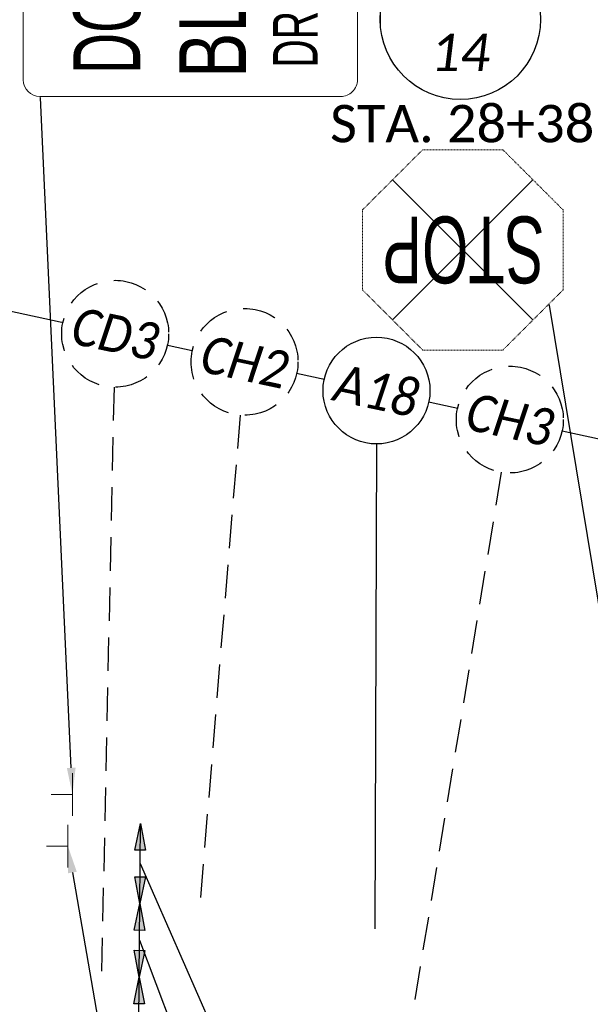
# Model space of a CAD drawing. Header units: feet. Extents: x 2241205 to 2250852, y 595253 to 597159.
# Tile 21 of 32: x 2246109 to 2246195, y 596236 to 596384. Entities that reach past the tile are written whole.
import ezdxf
from ezdxf import colors
from ezdxf.entities.mleader import LeaderData, LeaderLine
from ezdxf.enums import TextEntityAlignment as Align
from ezdxf.math import Vec2, Vec3

# ---------------------------------------------------------------- set-up
doc = ezdxf.new("R2010")
doc.units = ezdxf.units.FT
doc.header["$MEASUREMENT"] = 0
doc.set_wipeout_variables(frame=1)
doc.linetypes.add('DASHED2', pattern=[0.375, 0.25, -0.125])
doc.linetypes.add('HIDDEN2', pattern=[0.1875, 0.125, -0.0625])
for name, color, linetype in [('MT_P_Edge_Line', 7, 'Continuous'), ('PM_P_Text', 7, 'Continuous'), ('SN_P_Signs', 120, 'Continuous'), ('SN_P_Text', 7, 'Continuous'), ('SN_X_Public', 3, 'Continuous'), ('SN_X_Text', 7, 'Continuous'), ('TX_P_20', 7, 'Continuous')]:
    doc.layers.add(name, color=color, linetype=linetype)
doc.layers.add('SC_Scratch1', color=7, linetype='Continuous', plot=False)
doc.styles.add('P_Slanted_Normal', font='calibrii.ttf', dxfattribs={"height": 0.14})
doc.styles.get("Standard").update_dxf_attribs({"font": 'arial.ttf'})
doc.styles.add('Straight-Normal', font='font30.shx', dxfattribs={"height": 0.14})
doc.styles.add('X_Straight_Normal', font='calibril.ttf', dxfattribs={"height": 0.14})

# ---------------------------------------------------------------- blocks, each defined once
blk = doc.blocks.new('*U1223')
blk.add_wipeout([(-0.1996, 0.0154), (-0.1979, 0.0302), (-0.1946, 0.0468), (-0.1907, 0.0607), (-0.1856, 0.075), (-0.1791, 0.0893), (-0.1718, 0.1028), (-0.1639, 0.1149), (-0.1564, 0.1249), (-0.1478, 0.1351), (-0.1377, 0.1454), (-0.1256, 0.1559), (-0.115, 0.1639), (-0.1058, 0.1699), (-0.0947, 0.1764), (-0.083, 0.1822), (-0.0703, 0.1875), (-0.056, 0.1922), (-0.0388, 0.1964), (-0.024, 0.1988), (-0.0082, 0.2001), (0.0001, 0.2003), (0.0146, 0.1997), (0.0292, 0.1981), (0.0462, 0.1949), (0.0605, 0.1909), (0.0744, 0.1859), (0.0908, 0.1785), (0.1029, 0.1718), (0.114, 0.1647), (0.1255, 0.1561), (0.1362, 0.1469), (0.1457, 0.1374), (0.1538, 0.1283), (0.1608, 0.1195), (0.1695, 0.1067), (0.1766, 0.0945), (0.1828, 0.082), (0.188, 0.0691), (0.1919, 0.0576), (0.1951, 0.0455), (0.1971, 0.0355), (0.1987, 0.025), (0.2, 0.012), (0.2003, 0), (0.1999, -0.0132), (0.1985, -0.027), (0.1963, -0.0398), (0.1937, -0.0512), (0.1904, -0.0623), (0.1864, -0.0732), (0.1826, -0.0823), (0.1764, -0.0948), (0.1705, -0.1052), (0.1641, -0.1148), (0.1555, -0.1262), (0.1478, -0.1352), (0.1417, -0.1415), (0.1327, -0.15), (0.1263, -0.1555), (0.1155, -0.1636), (0.1013, -0.1727), (0.0864, -0.1807), (0.0754, -0.1855), (0.063, -0.1901), (0.0466, -0.1947), (0.038, -0.1966), (0.0258, -0.1986), (0.0166, -0.1995), (0.0072, -0.2001), (0.0001, -0.2002), (-0.0041, -0.2002), (-0.0117, -0.1999), (-0.0185, -0.1994), (-0.0265, -0.1985), (-0.0345, -0.1972), (-0.043, -0.1955), (-0.0517, -0.1934), (-0.0617, -0.1905), (-0.0771, -0.1848), (-0.0902, -0.1787), (-0.1007, -0.173), (-0.1125, -0.1656), (-0.1219, -0.1588), (-0.1332, -0.1494), (-0.146, -0.137), (-0.1551, -0.1266), (-0.1646, -0.1139), (-0.171, -0.1041), (-0.1778, -0.0919), (-0.184, -0.0788), (-0.1893, -0.0649), (-0.194, -0.0495), (-0.1968, -0.0363), (-0.1989, -0.0223), (-0.1999, -0.01), (-0.2002, 0)])
at = {"flags": 128}
blk.add_lwpolyline([(0.041, -0.1958), (0.4132, -1.973)], dxfattribs=at)
blk.add_circle((0, 0), 0.2)
at = {"style": 'P_Slanted_Normal', "width": 0.9, "flags": 8}
blk.add_attdef('ITEMTYPE', text='', height=0.14, dxfattribs=at).set_placement((0, 0), align=Align.MIDDLE_CENTER)
blk = doc.blocks.new('Dim1')
h = blk.add_hatch(color=4)
h.dxf.hatch_style = 1
h.paths.add_polyline_path([(0, 0), (-1, -0.2), (-1, 0.2)])
at = {"color": 4}
blk.add_lwpolyline([(0, 0), (-1, -0.2), (-1, 0.2), (0, 0)], dxfattribs=at)
blk = doc.blocks.new('SGN1P')
at = {"layer": 'SN_X_Public', "color": 3, "linetype": 'Continuous', "lineweight": 0}
for p, q in [((0, 0.08), (0, -0.08)), ((0, 0), (-0.08, 0))]:
    blk.add_line(p, q, dxfattribs=at)
blk = doc.blocks.new('A$C71eddef6')
at = {"layer": 'SN_P_Signs', "linetype": 'Continuous', "lineweight": 0}
for p, q in [((0, -3.2), (0, 3.2)), ((0, 0), (3.2, 0))]:
    blk.add_line(p, q, dxfattribs=at)
blk = doc.blocks.new('A$C7a7cf1f7')
at = {"layer": 'SN_P_Signs', "linetype": 'Continuous', "lineweight": 13}
for p, q in [((17.5, 50), (-17.5, 50)), ((17.5, 50), (17.5, 50)), ((-20, 47.5), (-20, 2.5)), ((20, 2.5), (20, 47.5)), ((-17.5, 0), (17.5, 0))]:
    blk.add_line(p, q, dxfattribs=at)
for centre, major_axis, start_param, end_param in [((-17.5, 47.5), (-1.77, 1.77), -0.785398, 0.785398), ((17.5, 47.5), (1.77, 1.77), 5.497787, 7.068583), ((-17.5, 2.5), (1.77, 1.77), 2.356194, 3.926991), ((17.5, 2.5), (-1.77, 1.77), 2.356194, 3.926991)]:
    blk.add_ellipse(centre, major_axis=major_axis, ratio=1, start_param=start_param, end_param=end_param, dxfattribs=at)
at = {"layer": 'SN_P_Signs', "linetype": 'Continuous', "lineweight": 13, "style": 'Straight-Normal'}
for s, height, width, p in [('DO NOT', 10, 0.64, (0, 37.5)), ('BLOCK', 10, 0.76, (0, 21.67)), ('DRIVEWAY', 6.667, 0.66, (0, 9.29))]:
    blk.add_text(s, height=height, dxfattribs=dict(at, width=width)).set_placement(p, align=Align.MIDDLE_CENTER)
blk = doc.blocks.new('*U1257')
blk.add_wipeout([(-0.1997, 0.0155), (-0.198, 0.0303), (-0.1947, 0.0469), (-0.1909, 0.0608), (-0.1857, 0.0751), (-0.1793, 0.0894), (-0.1719, 0.1029), (-0.164, 0.1151), (-0.1565, 0.1251), (-0.1479, 0.1352), (-0.1378, 0.1455), (-0.1257, 0.156), (-0.1151, 0.164), (-0.1059, 0.1701), (-0.0948, 0.1766), (-0.0831, 0.1824), (-0.0703, 0.1877), (-0.0561, 0.1924), (-0.0388, 0.1966), (-0.024, 0.199), (-0.0083, 0.2003), (0.0001, 0.2004), (0.0146, 0.1999), (0.0292, 0.1983), (0.0463, 0.195), (0.0605, 0.1911), (0.0744, 0.1861), (0.0909, 0.1787), (0.103, 0.172), (0.114, 0.1649), (0.1256, 0.1562), (0.1362, 0.147), (0.1458, 0.1375), (0.1539, 0.1284), (0.1609, 0.1196), (0.1697, 0.1068), (0.1767, 0.0946), (0.1829, 0.0821), (0.1881, 0.0692), (0.192, 0.0577), (0.1952, 0.0456), (0.1973, 0.0356), (0.1989, 0.0251), (0.2001, 0.0121), (0.2004, 0.0001), (0.2, -0.0131), (0.1986, -0.027), (0.1964, -0.0398), (0.1938, -0.0512), (0.1905, -0.0622), (0.1866, -0.0732), (0.1827, -0.0823), (0.1766, -0.0948), (0.1706, -0.1052), (0.1642, -0.1148), (0.1556, -0.1263), (0.1479, -0.1352), (0.1418, -0.1416), (0.1328, -0.1501), (0.1263, -0.1555), (0.1156, -0.1637), (0.1014, -0.1728), (0.0864, -0.1808), (0.0755, -0.1856), (0.063, -0.1902), (0.0467, -0.1948), (0.0381, -0.1967), (0.0258, -0.1986), (0.0166, -0.1996), (0.0072, -0.2002), (0.0001, -0.2003), (-0.0041, -0.2003), (-0.0117, -0.2), (-0.0185, -0.1994), (-0.0265, -0.1985), (-0.0345, -0.1973), (-0.043, -0.1956), (-0.0517, -0.1935), (-0.0618, -0.1905), (-0.0772, -0.1848), (-0.0903, -0.1788), (-0.1008, -0.1731), (-0.1126, -0.1657), (-0.122, -0.1588), (-0.1333, -0.1495), (-0.1461, -0.137), (-0.1552, -0.1266), (-0.1647, -0.114), (-0.1711, -0.1041), (-0.1779, -0.0919), (-0.1841, -0.0788), (-0.1895, -0.0649), (-0.1941, -0.0495), (-0.197, -0.0363), (-0.1991, -0.0222), (-0.2001, -0.0099), (-0.2003, 0.0001)])
at = {"linetype": 'HIDDEN2', "flags": 128}
blk.add_lwpolyline([(0.0374, -0.1965), (0.4488, -2.358)], dxfattribs=at)
at = {"linetype": 'HIDDEN2'}
blk.add_circle((0, 0), 0.2, dxfattribs=at)
at = {"style": 'P_Slanted_Normal', "width": 0.9, "flags": 8}
blk.add_attdef('ITEMTYPE', text='', height=0.14, dxfattribs=at).set_placement((0, 0), align=Align.MIDDLE_CENTER)
blk = doc.blocks.new('*U1258')
blk.add_wipeout([(-0.1997, 0.0155), (-0.198, 0.0303), (-0.1947, 0.0469), (-0.1909, 0.0608), (-0.1857, 0.0751), (-0.1793, 0.0894), (-0.1719, 0.1029), (-0.164, 0.1151), (-0.1565, 0.1251), (-0.1479, 0.1352), (-0.1378, 0.1455), (-0.1257, 0.156), (-0.1151, 0.164), (-0.1059, 0.1701), (-0.0948, 0.1766), (-0.0831, 0.1824), (-0.0703, 0.1877), (-0.0561, 0.1924), (-0.0388, 0.1966), (-0.024, 0.199), (-0.0083, 0.2003), (0.0001, 0.2004), (0.0146, 0.1999), (0.0292, 0.1983), (0.0463, 0.195), (0.0605, 0.1911), (0.0744, 0.1861), (0.0909, 0.1787), (0.103, 0.172), (0.114, 0.1649), (0.1256, 0.1562), (0.1362, 0.147), (0.1458, 0.1375), (0.1539, 0.1284), (0.1609, 0.1196), (0.1697, 0.1068), (0.1767, 0.0946), (0.1829, 0.0821), (0.1881, 0.0692), (0.192, 0.0577), (0.1952, 0.0456), (0.1973, 0.0356), (0.1989, 0.0251), (0.2001, 0.0121), (0.2004, 0.0001), (0.2, -0.0131), (0.1986, -0.027), (0.1964, -0.0398), (0.1938, -0.0512), (0.1905, -0.0622), (0.1866, -0.0732), (0.1827, -0.0823), (0.1766, -0.0948), (0.1706, -0.1052), (0.1642, -0.1148), (0.1556, -0.1263), (0.1479, -0.1352), (0.1418, -0.1416), (0.1328, -0.1501), (0.1263, -0.1555), (0.1156, -0.1637), (0.1014, -0.1728), (0.0864, -0.1808), (0.0755, -0.1856), (0.063, -0.1902), (0.0467, -0.1948), (0.0381, -0.1967), (0.0258, -0.1986), (0.0166, -0.1996), (0.0072, -0.2002), (0.0001, -0.2003), (-0.0041, -0.2003), (-0.0117, -0.2), (-0.0185, -0.1994), (-0.0265, -0.1985), (-0.0345, -0.1973), (-0.043, -0.1956), (-0.0517, -0.1935), (-0.0618, -0.1905), (-0.0772, -0.1848), (-0.0903, -0.1788), (-0.1008, -0.1731), (-0.1126, -0.1657), (-0.122, -0.1588), (-0.1333, -0.1495), (-0.1461, -0.137), (-0.1552, -0.1266), (-0.1647, -0.114), (-0.1711, -0.1041), (-0.1779, -0.0919), (-0.1841, -0.0788), (-0.1895, -0.0649), (-0.1941, -0.0495), (-0.197, -0.0363), (-0.1991, -0.0222), (-0.2001, -0.0099), (-0.2003, 0.0001)])
at = {"linetype": 'HIDDEN2', "flags": 128}
blk.add_lwpolyline([(0.0254, -0.1984), (0.2589, -2.0209)], dxfattribs=at)
at = {"linetype": 'HIDDEN2'}
blk.add_circle((0, 0), 0.2, dxfattribs=at)
at = {"style": 'P_Slanted_Normal', "width": 0.9, "flags": 8}
blk.add_attdef('ITEMTYPE', text='', height=0.14, dxfattribs=at).set_placement((0, 0), align=Align.MIDDLE_CENTER)
blk = doc.blocks.new('*U1259')
blk.add_wipeout([(-0.1997, 0.0155), (-0.198, 0.0303), (-0.1947, 0.0469), (-0.1909, 0.0608), (-0.1857, 0.0751), (-0.1793, 0.0894), (-0.1719, 0.1029), (-0.164, 0.1151), (-0.1565, 0.1251), (-0.1479, 0.1352), (-0.1378, 0.1455), (-0.1257, 0.156), (-0.1151, 0.164), (-0.1059, 0.1701), (-0.0948, 0.1766), (-0.0831, 0.1824), (-0.0703, 0.1877), (-0.0561, 0.1924), (-0.0388, 0.1966), (-0.024, 0.199), (-0.0083, 0.2003), (0.0001, 0.2004), (0.0146, 0.1999), (0.0292, 0.1983), (0.0463, 0.195), (0.0605, 0.1911), (0.0744, 0.1861), (0.0909, 0.1787), (0.103, 0.172), (0.114, 0.1649), (0.1256, 0.1562), (0.1362, 0.147), (0.1458, 0.1375), (0.1539, 0.1284), (0.1609, 0.1196), (0.1697, 0.1068), (0.1767, 0.0946), (0.1829, 0.0821), (0.1881, 0.0692), (0.192, 0.0577), (0.1952, 0.0456), (0.1973, 0.0356), (0.1989, 0.0251), (0.2001, 0.0121), (0.2004, 0.0001), (0.2, -0.0131), (0.1986, -0.027), (0.1964, -0.0398), (0.1938, -0.0512), (0.1905, -0.0622), (0.1866, -0.0732), (0.1827, -0.0823), (0.1766, -0.0948), (0.1706, -0.1052), (0.1642, -0.1148), (0.1556, -0.1263), (0.1479, -0.1352), (0.1418, -0.1416), (0.1328, -0.1501), (0.1263, -0.1555), (0.1156, -0.1637), (0.1014, -0.1728), (0.0864, -0.1808), (0.0755, -0.1856), (0.063, -0.1902), (0.0467, -0.1948), (0.0381, -0.1967), (0.0258, -0.1986), (0.0166, -0.1996), (0.0072, -0.2002), (0.0001, -0.2003), (-0.0041, -0.2003), (-0.0117, -0.2), (-0.0185, -0.1994), (-0.0265, -0.1985), (-0.0345, -0.1973), (-0.043, -0.1956), (-0.0517, -0.1935), (-0.0618, -0.1905), (-0.0772, -0.1848), (-0.0903, -0.1788), (-0.1008, -0.1731), (-0.1126, -0.1657), (-0.122, -0.1588), (-0.1333, -0.1495), (-0.1461, -0.137), (-0.1552, -0.1266), (-0.1647, -0.114), (-0.1711, -0.1041), (-0.1779, -0.0919), (-0.1841, -0.0788), (-0.1895, -0.0649), (-0.1941, -0.0495), (-0.197, -0.0363), (-0.1991, -0.0222), (-0.2001, -0.0099), (-0.2003, 0.0001)])
at = {"linetype": 'HIDDEN2', "flags": 128}
blk.add_lwpolyline([(0.0094, -0.1998), (0.1139, -2.4101)], dxfattribs=at)
at = {"linetype": 'HIDDEN2'}
blk.add_circle((0, 0), 0.2, dxfattribs=at)
at = {"style": 'P_Slanted_Normal', "width": 0.9, "flags": 8}
blk.add_attdef('ITEMTYPE', text='', height=0.14, dxfattribs=at).set_placement((0, 0), align=Align.MIDDLE_CENTER)
blk = doc.blocks.new('A$Cef80335a')
at = {"layer": 'SN_X_Public', "linetype": 'HIDDEN2', "lineweight": 13}
blk.add_lwpolyline([(6, -30), (15, -21), (15, -9), (6, 0), (-6, 0), (-15, -9), (-15, -21), (-6, -30)], close=True, dxfattribs=at)
at = {"layer": 'SN_X_Public', "linetype": 'Continuous', "lineweight": 13, "style": 'Straight-Normal', "width": 0.66625}
blk.add_text('STOP', height=10, rotation=180, dxfattribs=at).set_placement((0.08, -15), align=Align.MIDDLE_CENTER)

msp = doc.modelspace()

# ---------------------------------------------------------------- linework, layer by layer
at = {"layer": 'MT_P_Edge_Line', "color": 95, "linetype": 'Continuous'}
for p, q in [((2246127.24, 596251.49), (2246127.33, 596263.49)), ((2246127.15, 596240.49), (2246127.24, 596251.49)), ((2246127.2, 596245.99), (2246153.1, 596177.48)), ((2246127.07, 596229.49), (2246127.16, 596240.49))]:
    msp.add_line(p, q, dxfattribs=at)
at = {"layer": 'SC_Scratch1'}
msp.add_line((2246107.73, 596340.3), (2246907.61, 596166.11), dxfattribs=at)
at = {"layer": 'SN_P_Signs', "color": 1, "flags": 128}
for points in [[(2246186.07, 596359.91), (2246165.07, 596338.91)], [(2246165.07, 596359.91), (2246186.07, 596338.91)]]:
    msp.add_lwpolyline(points, dxfattribs=at)
at = {"layer": 'SN_X_Public', "linetype": 'Continuous', "lineweight": 13}
for p, q in [((2246160.57, 596355.41), (2246160.57, 596355.41)), ((2246160.57, 596343.41), (2246160.57, 596343.41))]:
    msp.add_line(p, q, dxfattribs=at)

# ---------------------------------------------------------------- block references
at = {"layer": 'MT_P_Edge_Line', "color": 95}
for p, xscale, yscale, zscale, rotation in [((2246127.33, 596263.5), 3.999999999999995, 3.999999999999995, 3.999999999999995, 89.57173044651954), ((2246127.24, 596251.49), 3.999999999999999, 3.999999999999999, 3.999999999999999, 269.5717304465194), ((2246127.24, 596251.49), 3.999999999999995, 3.999999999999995, 3.999999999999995, 89.57173044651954), ((2246127.15, 596240.49), 3.999999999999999, 3.999999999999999, 3.999999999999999, 269.5717304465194), ((2246127.15, 596240.49), 3.999999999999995, 3.999999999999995, 3.999999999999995, 89.57173044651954)]:
    msp.add_blockref('Dim1', p, dxfattribs=dict(at, xscale=xscale, yscale=yscale, zscale=zscale, rotation=rotation))
at = {"layer": 'SN_X_Public', "color": 1}
for name, p, rotation in [('A$C7a7cf1f7', (2246159.8, 596392.39), 90), ('A$C71eddef6', (2246117.16, 596267.84), 180)]:
    msp.add_blockref(name, p, dxfattribs=dict(at, rotation=rotation))
at = {"layer": 'SN_X_Public', "xscale": 40, "yscale": 40, "zscale": 40}
msp.add_blockref('SGN1P', (2246116.48, 596260.09), dxfattribs=at)

# ---------------------------------------------------------------- texts
at = {"layer": 'SN_X_Text', "insert": (2246175.48, 596368.29), "char_height": 5.6, "attachment_point": 5, "style": 'X_Straight_Normal'}
msp.add_mtext('\\A1;STA. 28+38', dxfattribs=at)

# ---------------------------------------------------------------- leaders
at = {"layer": 'SN_P_Text', "linetype": 'Continuous'}
ml = msp.add_multileader_mtext('Standard', dxfattribs=at)
ml.set_content('', color=256)
ml.set_leader_properties()
ml.build(insert=Vec2(0, 0))
ml.multileader.update_dxf_attribs({"text_right_attachment_type": 6, "dogleg_length": 0, "scale": 40})
ctx = ml.context
ctx.base_point, ctx.scale, ctx.char_height, ctx.landing_gap_size, ctx.plane_origin, ctx.plane_x_axis, ctx.plane_y_axis = Vec3(2246136.61, 596144.95), 40, 0.18, 0.09, Vec3(2246200.33, 596308.05), Vec3(-1, 0), Vec3(0, -1)
ctx.right_attachment, ctx.text_align_type = 6, 2
notes = []
notes.append((ctx, [(0, (1, 1, 0), (2246136.43, 596145.04), (1, 0), 0, [(0, [(2246116.48, 596260.09)], 0, [])])]))
ctx.mtext.insert, ctx.mtext.text_direction, ctx.mtext.rotation, ctx.mtext.alignment, ctx.mtext.flow_direction = Vec3(2246136.52, 596144.86), Vec3(-1, 0), 3.141593, 3, 5
at = {"layer": 'SN_X_Text', "linetype": 'Continuous'}
ml = msp.add_multileader_mtext('Standard', dxfattribs=at)
ml.set_content('', color=256)
ml.set_leader_properties()
ml.build(insert=Vec2(0, 0))
ml.multileader.update_dxf_attribs({"text_right_attachment_type": 6, "dogleg_length": 0, "scale": 40})
ctx = ml.context
ctx.base_point, ctx.scale, ctx.char_height, ctx.landing_gap_size, ctx.plane_origin = Vec3(2246112.21, 596372.3), 40, 0.18, 0.09, Vec3(2246033.28, 596215.6)
ctx.right_attachment, ctx.text_align_type = 6, 2
notes.append((ctx, [(1, (1, 1, 0), (2246112.39, 596372.21), (-1, 0), 0, [(0, [(2246117.16, 596267.84)], 0, [])])]))
ctx.mtext.insert, ctx.mtext.alignment, ctx.mtext.flow_direction = Vec3(2246112.3, 596372.39), 3, 5
ml = msp.add_multileader_mtext('Standard', dxfattribs=at)
ml.set_content('', color=256)
ml.set_leader_properties()
ml.build(insert=Vec2(0, 0))
ml.multileader.update_dxf_attribs({"text_right_attachment_type": 6, "dogleg_length": 0, "scale": 40})
ctx = ml.context
ctx.base_point, ctx.scale, ctx.char_height, ctx.landing_gap_size, ctx.plane_origin = Vec3(2246188.38, 596341.23), 40, 0.18, 0.09, Vec3(2246113.23, 596236.92)
ctx.right_attachment, ctx.text_align_type = 6, 2
notes.append((ctx, [(1, (1, 1, 0), (2246188.56, 596341.14), (-1, 0), 0, [(0, [(2246198.13, 596283.01)], 0, [])])]))
ctx.mtext.insert, ctx.mtext.alignment, ctx.mtext.flow_direction = Vec3(2246188.47, 596341.32), 3, 5
for ctx, leaders in notes:
    for number, flags, end, landing, length, lines in leaders:
        leader = LeaderData()
        leader.index, (leader.has_last_leader_line, leader.has_dogleg_vector, leader.attachment_direction) = number, flags
        leader.last_leader_point, leader.dogleg_vector, leader.dogleg_length = Vec3(end), Vec3(landing), length
        for number, points, colour, breaks in lines:
            line = LeaderLine()
            line.index, line.vertices, line.color, line.breaks = number, Vec3.list(points), colors.encode_raw_color(colour), breaks
            leader.lines.append(line)
        ctx.leaders.append(leader)

# ---------------------------------------------------------------- next in the draw order: block references
at = {"layer": 'PM_P_Text'}
ref = msp.add_blockref('*U1223', (2246162.66, 596328.34), dxfattribs=dict(at, xscale=40, yscale=40, zscale=40, rotation=348))
ref.add_attrib('ITEMTYPE', 'A18', dxfattribs={"layer": '0', "height": 5.6, "rotation": 348, "style": 'P_Slanted_Normal', "width": 0.9}).set_placement((2246162.66, 596328.34), align=Align.MIDDLE_CENTER)

# ---------------------------------------------------------------- next in the draw order: linework, layer by layer
at = {"layer": 'MT_P_Edge_Line', "color": 95, "linetype": 'Continuous'}
msp.add_line((2246127.29, 596257.49), (2246156.13, 596191.8), dxfattribs=at)

# ---------------------------------------------------------------- next in the draw order: block references
at = {"layer": 'SN_X_Public'}
msp.add_blockref('A$Cef80335a', (2246175.57, 596364.41), dxfattribs=at)

# ---------------------------------------------------------------- next in the draw order: leaders
at = {"layer": 'TX_P_20'}
ml = msp.add_multileader_mtext('Standard', dxfattribs=at)
ml.set_content('EXISTING PAVEMENT MARKINGS ', color=256, style='P_Slanted_Normal')
ml.set_leader_properties()
ml.build(insert=Vec2(0, 0))
ml.multileader.update_dxf_attribs({"dogleg_length": 0.215, "arrow_head_size": 7.2, "scale": 40})
ctx = ml.context
ctx.base_point, ctx.scale, ctx.char_height, ctx.arrow_head_size, ctx.landing_gap_size, ctx.plane_origin, ctx.plane_x_axis, ctx.plane_y_axis = Vec3(2244625.09, 596391.55), 40, 5.6, 7.2, 3.6, Vec3(2244713.53, 596055.62), Vec3(0.999969, -0.007884), Vec3(0.007884, 0.999969)
notes = []
notes.append((ctx, [(0, (1, 1, 0), (2244616.48, 596391.62), (0.999969, -0.007884), 8.6, [(0, [(2244584.92, 596258.59), (2244603.19, 596246.36)], 0, [])])]))
ctx.mtext.insert, ctx.mtext.text_direction, ctx.mtext.rotation, ctx.mtext.width, ctx.mtext.defined_height, ctx.mtext.flow_direction = Vec3(2244628.71, 596394.37), Vec3(0.999969, -0.007884), 6.275301, 104.6265, 5.78, 5
for ctx, leaders in notes:
    for number, flags, end, landing, length, lines in leaders:
        leader = LeaderData()
        leader.index, (leader.has_last_leader_line, leader.has_dogleg_vector, leader.attachment_direction) = number, flags
        leader.last_leader_point, leader.dogleg_vector, leader.dogleg_length = Vec3(end), Vec3(landing), length
        for number, points, colour, breaks in lines:
            line = LeaderLine()
            line.index, line.vertices, line.color, line.breaks = number, Vec3.list(points), colors.encode_raw_color(colour), breaks
            leader.lines.append(line)
        ctx.leaders.append(leader)

# ---------------------------------------------------------------- next in the draw order: block references
at = {"layer": 'PM_P_Text', "color": 1, "linetype": 'DASHED2'}
ref = msp.add_blockref('*U1257', (2246123.55, 596336.85), dxfattribs=dict(at, xscale=40, yscale=40, zscale=40, rotation=348))
ref.add_attrib('ITEMTYPE', 'CD3', dxfattribs={"layer": '0', "height": 5.6, "rotation": 348, "style": 'P_Slanted_Normal', "width": 0.9}).set_placement((2246123.55, 596336.85), align=Align.MIDDLE_CENTER)

# ---------------------------------------------------------------- next in the draw order: wipeouts: each hides what was drawn before it
msp.add_wipeout([(2246163.29, 596384.86), (2246163.39, 596385.75), (2246163.58, 596386.74), (2246163.82, 596387.57), (2246164.12, 596388.42), (2246164.51, 596389.28), (2246164.95, 596390.08), (2246165.42, 596390.8), (2246165.86, 596391.4), (2246166.38, 596392.01), (2246166.98, 596392.62), (2246167.7, 596393.25), (2246168.33, 596393.73), (2246168.88, 596394.09), (2246169.55, 596394.47), (2246170.25, 596394.82), (2246171.01, 596395.14), (2246171.86, 596395.42), (2246172.89, 596395.67), (2246173.77, 596395.81), (2246174.71, 596395.89), (2246175.21, 596395.9), (2246176.07, 596395.87), (2246176.95, 596395.77), (2246177.97, 596395.58), (2246178.81, 596395.34), (2246179.65, 596395.04), (2246180.63, 596394.6), (2246181.35, 596394.2), (2246182.01, 596393.78), (2246182.7, 596393.26), (2246183.33, 596392.71), (2246183.91, 596392.15), (2246184.39, 596391.6), (2246184.8, 596391.08), (2246185.33, 596390.31), (2246185.75, 596389.58), (2246186.12, 596388.84), (2246186.43, 596388.07), (2246186.66, 596387.38), (2246186.85, 596386.66), (2246186.97, 596386.06), (2246187.07, 596385.44), (2246187.14, 596384.66), (2246187.16, 596383.94), (2246187.14, 596383.16), (2246187.05, 596382.33), (2246186.92, 596381.56), (2246186.77, 596380.88), (2246186.57, 596380.23), (2246186.34, 596379.57), (2246186.11, 596379.03), (2246185.74, 596378.28), (2246185.38, 596377.66), (2246185, 596377.09), (2246184.49, 596376.41), (2246184.03, 596375.87), (2246183.67, 596375.49), (2246183.13, 596374.99), (2246182.74, 596374.66), (2246182.1, 596374.17), (2246181.26, 596373.63), (2246180.36, 596373.15), (2246179.71, 596372.87), (2246178.97, 596372.59), (2246177.99, 596372.32), (2246177.48, 596372.2), (2246176.74, 596372.09), (2246176.2, 596372.03), (2246175.63, 596371.99), (2246175.21, 596371.99), (2246174.96, 596371.99), (2246174.5, 596372.01), (2246174.1, 596372.04), (2246173.62, 596372.09), (2246173.14, 596372.17), (2246172.64, 596372.27), (2246172.12, 596372.39), (2246171.52, 596372.57), (2246170.6, 596372.91), (2246169.82, 596373.27), (2246169.19, 596373.61), (2246168.49, 596374.05), (2246167.92, 596374.46), (2246167.25, 596375.02), (2246166.49, 596375.76), (2246165.95, 596376.38), (2246165.38, 596377.14), (2246165, 596377.73), (2246164.59, 596378.45), (2246164.22, 596379.24), (2246163.9, 596380.07), (2246163.62, 596380.99), (2246163.45, 596381.77), (2246163.33, 596382.61), (2246163.27, 596383.35), (2246163.25, 596383.94)]).dxf.layer = 'SN_P_Text'

# ---------------------------------------------------------------- next in the draw order: linework, layer by layer
at = {"layer": 'SN_P_Text'}
msp.add_circle((2246175.21, 596383.94), 12, dxfattribs=at)

# ---------------------------------------------------------------- next in the draw order: block references
at = {"layer": 'PM_P_Text', "color": 1, "linetype": 'DASHED2'}
ref = msp.add_blockref('*U1258', (2246142.91, 596332.64), dxfattribs=dict(at, xscale=40, yscale=40, zscale=40, rotation=348))
ref.add_attrib('ITEMTYPE', 'CH2', dxfattribs={"layer": '0', "height": 5.6, "rotation": 348, "style": 'P_Slanted_Normal', "width": 0.9}).set_placement((2246142.91, 596332.64), align=Align.MIDDLE_CENTER)

# ---------------------------------------------------------------- next in the draw order: texts
at = {"layer": 'SN_P_Text', "insert": (2246175.17, 596378.98), "char_height": 5.6, "attachment_point": 5, "style": 'P_Slanted_Normal'}
msp.add_mtext('\\A1;14', dxfattribs=at)

# ---------------------------------------------------------------- next in the draw order: block references
at = {"layer": 'PM_P_Text', "color": 1, "linetype": 'DASHED2'}
ref = msp.add_blockref('*U1259', (2246182.61, 596323.99), dxfattribs=dict(at, xscale=40, yscale=40, zscale=40, rotation=348))
ref.add_attrib('ITEMTYPE', 'CH3', dxfattribs={"layer": '0', "height": 5.6, "rotation": 348, "style": 'P_Slanted_Normal', "width": 0.9}).set_placement((2246182.61, 596323.99), align=Align.MIDDLE_CENTER)

doc.saveas('drawing.dxf')
